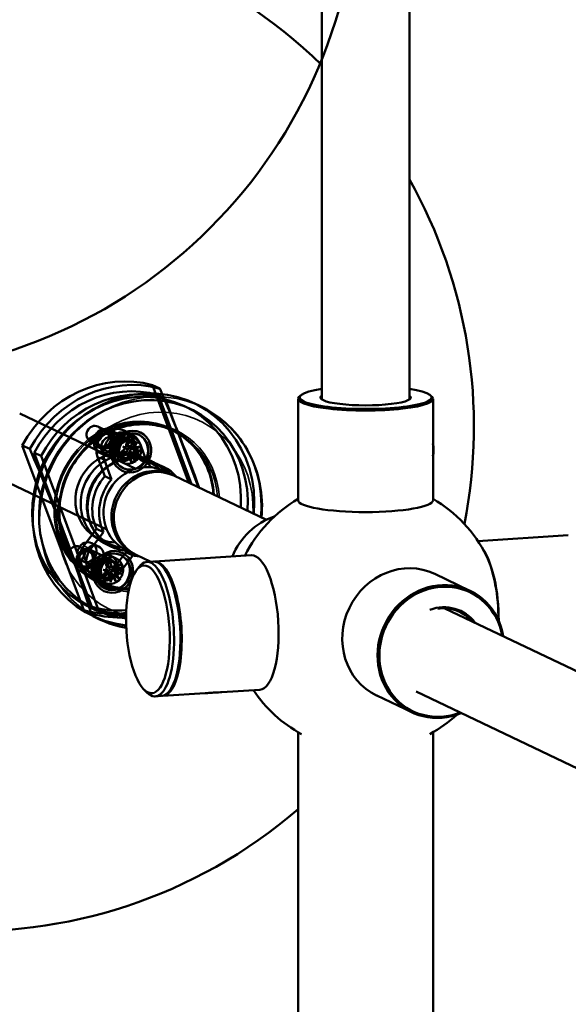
# Model space of a CAD drawing. Header units: millimetres. Extents: x 814 to 3201, y 212 to 4576.
# Tile 5 of 69: x 1614 to 1695, y 1448 to 1594. Entities that reach past the tile are written whole.
import ezdxf

# ---------------------------------------------------------------- set-up
doc = ezdxf.new("R2010")
doc.units = ezdxf.units.MM
doc.header["$LTSCALE"] = 18
doc.layers.add('Widoczne (ISO)', color=7, linetype='Continuous', lineweight=50)
doc.layers.add('Widoczne wąskie (ISO)', color=7, linetype='Continuous', lineweight=35)

msp = doc.modelspace()

# ---------------------------------------------------------------- linework, layer by layer
at = {"layer": 'Widoczne (ISO)'}
for p, q in [((1658.71, 1615.55), (1658.71, 1537.75)), ((1671.71, 1614.87), (1671.71, 1537.75)), ((1634.67, 1539.27), (1633.57, 1539.8)), ((1633.57, 1539.8), (1638.99, 1525.28)), ((1635.48, 1537.82), (1634.45, 1538.31)), ((1639.39, 1525.09), (1634.45, 1538.31)), ((1655.56, 1538.25), (1655.36, 1538.06)), ((1674.85, 1538.25), (1675.05, 1538.06)), ((1635.48, 1537.82), (1640.42, 1524.6)), ((1639.35, 1536.19), (1638.32, 1536.68)), ((1640.8, 1536.6), (1639.78, 1537.09)), ((1655.21, 1537.75), (1655.21, 1522.68)), ((1675.21, 1537.75), (1675.21, 1522.68)), ((1631.1, 1527.38), (1613.87, 1535.6)), ((1625.49, 1533.64), (1627, 1532.91)), ((1627.99, 1532), (1626.97, 1532.49)), ((1630.17, 1531.7), (1627.08, 1533.18)), ((1630.4, 1532.56), (1629.37, 1533.05)), ((1629.96, 1532.35), (1630.9, 1531.91)), ((1631.61, 1532.4), (1631.53, 1532.44)), ((1636.87, 1532.94), (1636.32, 1533.2)), ((1614.26, 1530.84), (1615.36, 1530.32)), ((1623.39, 1506.38), (1614.26, 1530.84)), ((1624.43, 1531.42), (1626.03, 1530.66)), ((1629.77, 1531.38), (1630.07, 1530.59)), ((1630.45, 1531.4), (1630.21, 1531.51)), ((1630.43, 1531.58), (1630.48, 1530.7)), ((1630.7, 1530.52), (1631.24, 1531.29)), ((1631.77, 1528.69), (1630.72, 1531.55)), ((1631.24, 1531.29), (1630.77, 1530.59)), ((1631.24, 1531.29), (1630.83, 1530.45)), ((1632.79, 1528.2), (1631.74, 1531.06)), ((1617.05, 1529.28), (1616.02, 1529.76)), ((1616.02, 1529.76), (1624.56, 1506.89)), ((1626.7, 1529.29), (1625.67, 1529.78)), ((1628.88, 1528.99), (1625.79, 1530.47)), ((1628.85, 1529.82), (1629.68, 1529.92)), ((1628.99, 1529.13), (1629.77, 1529.5)), ((1629.17, 1530.69), (1629.95, 1530.3)), ((1629.17, 1530.69), (1629.79, 1530.3)), ((1629.87, 1530.17), (1629.17, 1530.69)), ((1629.97, 1529.48), (1629.47, 1529.88)), ((1629.62, 1528.54), (1630.03, 1529.38)), ((1629.79, 1530.3), (1629.79, 1530.3)), ((1630.31, 1529.27), (1629.81, 1529.67)), ((1630.63, 1530.52), (1630, 1530.66)), ((1630.97, 1530.32), (1630.35, 1530.45)), ((1631.7, 1529.14), (1630.91, 1529.53)), ((1630.99, 1529.66), (1631.7, 1529.14)), ((1631.7, 1529.14), (1630.99, 1529.57)), ((1631.87, 1530.7), (1631.09, 1530.33)), ((1632.02, 1530.01), (1631.18, 1529.91)), ((1625.59, 1506.4), (1617.05, 1529.28)), ((1625.44, 1529.14), (1626.49, 1526.28)), ((1626.47, 1528.65), (1627.52, 1525.79)), ((1628.37, 1528.68), (1629.18, 1528.3)), ((1629.29, 1528.97), (1629.05, 1529.08)), ((1630.16, 1529.31), (1629.62, 1528.54)), ((1629.62, 1528.54), (1630, 1529.28)), ((1630.43, 1528.25), (1630.38, 1529.13)), ((1631.09, 1528.45), (1630.79, 1529.25)), ((1631.39, 1529.18), (1633.1, 1528.37)), ((1632.79, 1528.2), (1631.77, 1528.69)), ((1633.55, 1528.43), (1632.52, 1528.92)), ((1635.26, 1527.61), (1634.23, 1528.1)), ((1626.79, 1518.36), (1609.57, 1526.57)), ((1629.25, 1527.43), (1629.16, 1527.47)), ((1635.21, 1527.08), (1636.41, 1526.51)), ((1627.52, 1525.79), (1626.49, 1526.28)), ((1636.75, 1526.35), (1650.48, 1519.8)), ((1625.27, 1518.47), (1623.37, 1515.94)), ((1626.29, 1517.98), (1624.4, 1515.45)), ((1626.29, 1517.98), (1625.27, 1518.47)), ((1625.55, 1515.85), (1624.53, 1516.34)), ((1625.57, 1517), (1627.28, 1516.18)), ((1627.52, 1515.79), (1626.49, 1516.28)), ((1695.29, 1517.49), (1681.86, 1516.64)), ((1622.79, 1515.78), (1624.4, 1515.01)), ((1627.47, 1513.85), (1624.38, 1515.32)), ((1627.73, 1512.46), (1629.62, 1515)), ((1629.62, 1515.35), (1630.81, 1514.78)), ((1630.65, 1514.51), (1629.62, 1515)), ((1621.73, 1513.56), (1623.23, 1512.85)), ((1624.26, 1513.14), (1623.23, 1513.63)), ((1627.26, 1513.61), (1627.55, 1512.81)), ((1627.42, 1514.42), (1628.2, 1514.05)), ((1627.75, 1513.54), (1627.51, 1513.66)), ((1627.82, 1512.71), (1628.12, 1513.61)), ((1628.12, 1513.61), (1627.88, 1512.81)), ((1628.12, 1513.61), (1627.97, 1512.68)), ((1628.75, 1511.97), (1630.65, 1514.51)), ((1628.92, 1514.54), (1628.83, 1514.58)), ((1631.15, 1514.61), (1633.33, 1513.57)), ((1632.74, 1513.54), (1633.68, 1513.6)), ((1633.87, 1513.61), (1648.24, 1514.52)), ((1626.18, 1511.14), (1623.09, 1512.61)), ((1626.22, 1511.46), (1627, 1511.83)), ((1626.28, 1512.38), (1627.15, 1512.27)), ((1626.28, 1512.38), (1627, 1512.23)), ((1627.11, 1512.11), (1626.28, 1512.38)), ((1626.58, 1511.8), (1626.59, 1511.82)), ((1626.67, 1513.22), (1627.19, 1512.57)), ((1627.47, 1511.47), (1626.96, 1511.88)), ((1627.03, 1512.21), (1626.99, 1512.24)), ((1627.69, 1512.69), (1627.06, 1512.83)), ((1628.08, 1512.61), (1627.45, 1512.75)), ((1627.82, 1512.83), (1627.8, 1512.82)), ((1628.9, 1513.25), (1628.25, 1512.66)), ((1629.18, 1511.74), (1628.31, 1511.85)), ((1628.35, 1512), (1629.18, 1511.74)), ((1629.18, 1511.74), (1628.38, 1511.93)), ((1629.24, 1512.66), (1628.46, 1512.29)), ((1631.2, 1512.31), (1631.58, 1512.8)), ((1625.28, 1511), (1624.26, 1511.49)), ((1625.51, 1510.9), (1626.48, 1510.44)), ((1626.11, 1510.37), (1625.55, 1510.64)), ((1626.59, 1511.11), (1626.35, 1511.23)), ((1626.56, 1510.87), (1627.21, 1511.46)), ((1627.34, 1510.51), (1627.5, 1511.44)), ((1627.64, 1511.41), (1627.34, 1510.51)), ((1627.34, 1510.51), (1627.51, 1511.35)), ((1627.85, 1511.39), (1627.37, 1511.78)), ((1628.21, 1510.51), (1627.91, 1511.31)), ((1628.8, 1510.9), (1628.27, 1511.55)), ((1680.69, 1509.26), (1675.46, 1511.76)), ((1626.55, 1509.58), (1626.46, 1509.62)), ((1624.5, 1505.85), (1623.39, 1506.38)), ((1625.14, 1506.4), (1624.11, 1506.89)), ((1625.59, 1506.4), (1624.56, 1506.89)), ((1735.54, 1478.71), (1676.98, 1506.64)), ((1625.73, 1505.01), (1624.71, 1505.5)), ((1632.32, 1494.6), (1632.76, 1494.16)), ((1643.88, 1494.2), (1649.51, 1494.56)), ((1717.99, 1472.68), (1672.71, 1494.28)), ((1634, 1493.58), (1634.94, 1493.64)), ((1635.13, 1493.65), (1641.41, 1494.04)), ((1672.08, 1491.21), (1666.85, 1493.71)), ((1655.21, 1488.25), (1655.21, 301.76)), ((1675.21, 1488.25), (1675.21, 301.76))]:
    msp.add_line(p, q, dxfattribs=at)
msp.add_circle((1589.11, 1616.16), 75, dxfattribs=at)
for centre, radius, start, end in [((1606.28, 1533.68), 75, 45.651, 310.7198), ((1606.28, 1533.68), 75, 348.8481, 29.2659), ((1665.21, 1505.57), 20, 120, 153.6164), ((1665.21, 1505.57), 20, 26.2575, 60), ((1665.21, 1505.57), 20, 213.6164, 241.5683), ((1665.21, 1505.57), 20, 298.4317, 312.6409)]:
    msp.add_arc(centre, radius, start, end, dxfattribs=at)
for centre, major_axis, ratio, start_param, end_param in [((1628.48, 1523.09), (7.54, 15.79), 0.925417, 0.161378, 1.520808), ((1629.59, 1522.56), (7.54, 15.79), 0.925417, 0.161378, 1.520808), ((1629.51, 1522.6), (7.1, 14.89), 0.925417, 0.151318, 1.530868), ((1630.53, 1522.11), (7.1, 14.89), 0.925417, 0.151318, 1.530868), ((1632.24, 1521.3), (-7.54, -15.79), 0.925417, 1.951344, 6.601964), ((1631.22, 1521.78), (-7.1, -14.89), 0.925417, 1.97571, 6.658262), ((1614.3, 1538.94), (31.21, -67.3), 0.252627, 1.240192, 1.459058), ((1665.21, 1537.95), (9.8, 0), 0.173648, 2.29597, 7.128808), ((1665.21, 1537.95), (-6.7, 0), 0.173648, 6.038234, 9.669729), ((1632.24, 1521.3), (-7.1, -14.89), 0.925417, 1.97571, 6.591233), ((1665.21, 1537.75), (-10, 0), 0.173648, 6.105932, 9.602032), ((1665.21, 1537.75), (-6.5, 0), 0.173648, 0, 0.091919), ((1665.21, 1537.75), (6.5, 0), 0.173648, 6.191267, 6.283185), ((1628.08, 1530.35), (1.29, 2.71), 0.925417, 5.547538, 8.68913), ((1629.11, 1529.86), (1.29, 2.71), 0.925417, 5.547538, 8.68913), ((1629.9, 1530.17), (0.353, 0.74), 0.925417, 0.578284, 0.802628), ((1674.6, 1530.47), (-0.13, 2), 0.336824, 4.035422, 5.018384), ((1594.99, 1529.99), (-31.21, 67.3), 0.252627, 4.231641, 4.60065), ((1628.48, 1523.09), (2.91, 6.09), 0.925417, 5.870651, 9.837312), ((1629.51, 1522.6), (3.01, 6.32), 0.925417, 5.885658, 9.822306), ((1630.19, 1522.27), (2.91, 6.09), 0.925417, 5.989565, 9.718398), ((1630.53, 1522.11), (-3.01, -6.32), 0.925417, 2.761341, 6.663437), ((1629.9, 1530.17), (0.353, 0.74), 0.925417, 2.14908, 2.373424), ((1629.67, 1530.13), (0.092, 0.192), 0.925417, 3.6744, 5.301349), ((1629.84, 1529.31), (0.092, 0.192), 0.925417, 5.504341, 7.131289), ((1629.94, 1530.44), (0.256, 0.061), 0.508879, 3.954965, 4.611273), ((1629.76, 1530.12), (0.089, -0.236), 0.479184, 1.582797, 2.239105), ((1629.89, 1530.5), (0.092, 0.192), 0.925417, 3.933544, 5.560493), ((1629.9, 1530.17), (-0.353, -0.74), 0.925417, 0.578284, 0.802628), ((1629.94, 1529.26), (0.085, 0.173), 0.272224, 4.965818, 5.622125), ((1630.68, 1530.73), (-0.092, -0.192), 0.925417, 5.245197, 6.872145), ((1629.9, 1530.17), (-0.353, -0.74), 0.925417, 2.14908, 2.373424), ((1630.77, 1530.68), (-0.105, -0.164), 0.2785, 0.506044, 1.162352), ((1631.06, 1530.5), (0.278, -0.134), 0.624892, 3.401039, 4.057346), ((1630.98, 1529.33), (-0.092, -0.192), 0.925417, 3.933544, 5.560493), ((1631.02, 1530.52), (-0.092, -0.192), 0.925417, 5.504341, 7.131289), ((1631.06, 1529.33), (-0.11, 0.237), 0.505431, 5.98517, 6.641477), ((1631.25, 1529.64), (-0.268, -0.044), 0.532256, 5.8416, 6.497908), ((1631.19, 1529.7), (-0.092, -0.192), 0.925417, 3.6744, 5.301349), ((1632.41, 1521.21), (-2.8, -5.87), 0.925417, 3.141593, 6.283185), ((1630.23, 1529.08), (-0.267, 0.154), 0.623365, 5.310212, 5.96652), ((1630.18, 1529.1), (0.092, 0.192), 0.925417, 5.245197, 6.872145), ((1631.22, 1521.78), (3.01, 6.32), 0.925417, 5.902934, 6.675423), ((1632.24, 1521.3), (3.01, 6.32), 0.925417, 5.902934, 6.675423), ((1633.95, 1520.48), (2.8, 5.87), 0.925417, 0, 3.141593), ((1633.61, 1520.64), (-2.8, -5.87), 0.925417, 3.110088, 6.31469), ((1631.22, 1521.78), (-3.01, -6.32), 0.925417, 4.419652, 5.628225), ((1632.24, 1521.3), (-3.01, -6.32), 0.925417, 4.419652, 5.628225), ((1665.21, 1522.68), (10, 0), 0.173648, 3.141593, 6.283185), ((1654.03, 1510.9), (4.31, 9.03), 0.925417, 0.731056, 1.630663), ((1625.55, 1514.2), (-1.29, -2.71), 0.925417, 4.50034, 7.641933), ((1626.57, 1513.71), (-1.29, -2.71), 0.925417, 4.50034, 7.641933), ((1631.22, 1521.78), (-3.01, -6.32), 0.925417, 0.230862, 0.380251), ((1681.54, 1506.6), (-0.63, 9.98), 0.336824, 4.510437, 5.795022), ((1632.24, 1521.3), (-3.01, -6.32), 0.925417, 0.230862, 0.380251), ((1633.37, 1503.56), (0.63, -9.98), 0.336824, 5.917353, 9.790611), ((1634.31, 1503.62), (-0.63, 9.98), 0.336824, 3.141593, 6.283185), ((1634.5, 1503.63), (0.63, -9.98), 0.336824, 6.255227, 9.452736), ((1648.88, 1504.54), (-0.63, 9.98), 0.336824, 3.141593, 6.283185), ((1671.15, 1502.73), (-4.31, -9.03), 0.925417, 3.141593, 6.283185), ((1681.54, 1506.6), (0.62, -9.88), 0.336824, 1.375073, 2.462274), ((1627.2, 1512.31), (0.353, 0.74), 0.925417, 2.457288, 2.681632), ((1627.2, 1512.31), (0.353, 0.74), 0.925417, 0.886491, 1.110836), ((1627.1, 1512.37), (0.228, 0.09), 0.459134, 4.10334, 4.759648), ((1627.01, 1512.01), (0.128, -0.236), 0.525734, 1.724063, 2.380371), ((1626.93, 1512.02), (0.092, 0.192), 0.925417, 3.982608, 5.609556), ((1627.04, 1512.43), (0.092, 0.192), 0.925417, 4.241752, 5.8687), ((1627.74, 1512.9), (-0.092, -0.192), 0.925417, 5.553405, 7.180353), ((1627.2, 1512.31), (-0.353, -0.74), 0.925417, 2.457288, 2.681632), ((1627.84, 1512.86), (-0.067, -0.182), 0.275566, 0.757842, 1.41415), ((1628.17, 1512.79), (0.292, -0.095), 0.620658, 3.494316, 4.150624), ((1628.13, 1512.82), (-0.092, -0.192), 0.925417, 5.812549, 7.439497), ((1628.43, 1511.69), (-0.092, -0.192), 0.925417, 4.241752, 5.8687), ((1628.51, 1511.68), (-0.15, 0.234), 0.547269, 6.117347, 6.773655), ((1628.53, 1512.1), (-0.092, -0.192), 0.925417, 3.982608, 5.609556), ((1628.6, 1512.04), (-0.244, -0.075), 0.487056, 5.980119, 6.636427), ((1627.34, 1511.3), (0.092, 0.192), 0.925417, 5.812549, 7.439497), ((1627.44, 1511.27), (0.047, 0.191), 0.289173, 5.21514, 5.871448), ((1627.2, 1512.31), (-0.353, -0.74), 0.925417, 0.886491, 1.110836), ((1627.77, 1511.19), (-0.286, 0.117), 0.624085, 5.403055, 6.059363), ((1627.72, 1511.22), (0.092, 0.192), 0.925417, 5.553405, 7.180353), ((1676.38, 1500.24), (4.31, 9.03), 0.925417, 5.361121, 10.226009), ((1676.45, 1500.2), (-4.22, -8.84), 0.925417, 2.235095, 7.06445), ((1628.48, 1523.09), (-7.54, -15.79), 0.925417, 0.161378, 0.548161), ((1629.51, 1522.6), (-7.1, -14.89), 0.925417, 0.151318, 0.487345), ((1630.53, 1522.11), (-7.1, -14.89), 0.925417, 0.151318, 0.419794), ((1676.45, 1500.2), (2.89, 6.05), 0.925417, 5.836204, 7.03429), ((1676.38, 1500.24), (2.8, 5.87), 0.925417, 5.905451, 6.836191), ((1629.59, 1522.56), (-7.54, -15.79), 0.925417, 0.161378, 0.48007)]:
    msp.add_ellipse(centre, major_axis=major_axis, ratio=ratio, start_param=start_param, end_param=end_param, dxfattribs=at)
for centre, major_axis, ratio in [((1624.96, 1532.53), (-0.53, -1.11), 0.925417), ((1626.32, 1531.14), (-0.65, -1.35), 0.925417), ((1626.43, 1531.82), (-0.65, -1.35), 0.925417), ((1626.33, 1531.87), (0.51, 1.08), 0.925417), ((1627.35, 1530.65), (0.65, 1.35), 0.925417), ((1630.43, 1529.92), (-1.36, -2.84), 0.925417), ((1630.35, 1529.96), (1.18, 2.48), 0.925417), ((1630.43, 1529.92), (1.18, 2.48), 0.925417), ((1630.04, 1530.1), (0.86, 1.81), 0.925417), ((1629.52, 1530.35), (0.65, 1.35), 0.925417), ((1629.63, 1530.3), (0.58, 1.22), 0.925417), ((1629.87, 1530.18), (0.58, 1.22), 0.925417), ((1623.88, 1514.98), (-0.65, -1.35), 0.925417), ((1622.26, 1514.67), (-0.53, -1.11), 0.925417), ((1623.73, 1513.97), (0.65, 1.35), 0.925417), ((1623.63, 1514.02), (-0.51, -1.08), 0.925417), ((1624.91, 1514.49), (0.65, 1.35), 0.925417), ((1627.73, 1512.06), (1.36, 2.84), 0.925417), ((1627.65, 1512.1), (-1.18, -2.48), 0.925417), ((1627.73, 1512.06), (-1.18, -2.48), 0.925417), ((1627.34, 1512.25), (-0.86, -1.81), 0.925417), ((1626.83, 1512.49), (-0.65, -1.35), 0.925417), ((1626.93, 1512.44), (-0.58, -1.22), 0.925417), ((1627.17, 1512.33), (-0.58, -1.22), 0.925417), ((1632.9, 1503.53), (-0.6, 9.48), 0.336824)]:
    msp.add_ellipse(centre, major_axis=major_axis, ratio=ratio, dxfattribs=at)
for points, knots in [([(1649.76, 1520.14), (1649.91, 1521.79), (1649.83, 1523.46), (1649.17, 1526.87), (1648.54, 1528.59), (1646.79, 1531.7), (1645.67, 1533.09), (1643.28, 1535.2), (1642.09, 1535.99), (1640.8, 1536.6)], [2.684049, 2.684049, 2.684049, 2.684049, 2.973476, 2.973476, 3.295107, 3.295107, 3.613402, 3.613402, 3.871296, 3.871296, 3.871296, 3.871296]), ([(1626.11, 1510.37), (1625, 1510.9), (1623.97, 1511.63), (1622.22, 1513.4), (1621.49, 1514.44), (1620.39, 1516.73), (1620.03, 1517.98), (1619.7, 1520.56), (1619.73, 1521.89), (1620.19, 1524.5), (1620.62, 1525.78), (1621.84, 1528.15), (1622.62, 1529.24), (1624.46, 1531.14), (1625.52, 1531.94), (1627.79, 1533.17), (1629.02, 1533.6), (1631.5, 1534.03), (1632.77, 1534.04), (1634.99, 1533.67), (1635.96, 1533.37), (1636.87, 1532.94)], [3.617599, 3.617599, 3.617599, 3.617599, 3.938467, 3.938467, 4.259106, 4.259106, 4.579243, 4.579243, 4.898916, 4.898916, 5.218311, 5.218311, 5.537629, 5.537629, 5.857061, 5.857061, 6.176807, 6.176807, 6.497042, 6.497042, 6.759192, 6.759192, 6.759192, 6.759192]), ([(1626.04, 1532.92), (1625.91, 1532.85), (1625.77, 1532.76), (1625.56, 1532.52), (1625.47, 1532.38), (1625.36, 1532.09), (1625.33, 1531.92), (1625.34, 1531.59), (1625.38, 1531.43), (1625.49, 1531.14), (1625.59, 1531), (1625.81, 1530.77), (1625.95, 1530.68), (1626.22, 1530.57), (1626.38, 1530.54), (1626.7, 1530.55), (1626.85, 1530.59), (1627.12, 1530.71), (1627.25, 1530.81), (1627.47, 1531.05), (1627.56, 1531.19), (1627.67, 1531.48), (1627.7, 1531.65), (1627.69, 1531.98), (1627.65, 1532.14), (1627.53, 1532.43), (1627.44, 1532.57), (1627.22, 1532.79), (1627.08, 1532.88), (1626.8, 1533), (1626.65, 1533.03), (1626.33, 1533.02), (1626.18, 1532.98), (1626.04, 1532.92)], [0, 0, 0, 0, 0.0462899, 0.0462899, 0.0925797, 0.0925797, 0.1393794, 0.1393794, 0.1861791, 0.1861791, 0.2329772, 0.2329772, 0.2797752, 0.2797752, 0.3260649, 0.3260649, 0.3723546, 0.3723546, 0.4186443, 0.4186443, 0.464934, 0.464934, 0.511732, 0.511732, 0.55853, 0.55853, 0.6053298, 0.6053298, 0.6521295, 0.6521295, 0.6984193, 0.6984193, 0.7447092, 0.7447092, 0.7447092, 0.7447092]), ([(1630.92, 1531.33), (1631.02, 1531.1), (1631.08, 1530.83), (1631.09, 1530.3), (1631.04, 1530.02), (1630.86, 1529.55), (1630.72, 1529.32), (1630.37, 1528.93), (1630.15, 1528.78), (1629.71, 1528.57), (1629.46, 1528.51), (1628.95, 1528.5), (1628.69, 1528.55), (1628.25, 1528.73), (1628.02, 1528.87), (1627.65, 1529.25), (1627.51, 1529.47), (1627.31, 1529.94), (1627.26, 1530.2), (1627.25, 1530.74), (1627.3, 1531.01), (1627.47, 1531.48), (1627.61, 1531.72), (1627.96, 1532.1), (1628.18, 1532.26), (1628.62, 1532.46), (1628.87, 1532.53), (1629.38, 1532.54), (1629.64, 1532.49), (1630.09, 1532.31), (1630.31, 1532.16), (1630.68, 1531.79), (1630.83, 1531.56), (1630.92, 1531.33)], [0, 0, 0, 0, 0.076125, 0.076125, 0.15225, 0.15225, 0.227548, 0.227548, 0.302846, 0.302846, 0.378145, 0.378145, 0.453443, 0.453443, 0.529568, 0.529568, 0.605692, 0.605692, 0.681822, 0.681822, 0.757951, 0.757951, 0.83325, 0.83325, 0.908548, 0.908548, 0.983847, 0.983847, 1.059146, 1.059146, 1.135275, 1.135275, 1.211404, 1.211404, 1.211404, 1.211404]), ([(1636.32, 1533.2), (1637.43, 1532.67), (1638.45, 1531.94), (1640.2, 1530.18), (1640.94, 1529.13), (1642.03, 1526.84), (1642.4, 1525.59), (1642.6, 1524.05), (1642.62, 1523.79), (1642.64, 1523.54)], [0.476007, 0.476007, 0.476007, 0.476007, 0.796874, 0.796874, 1.117514, 1.117514, 1.437651, 1.437651, 1.500498, 1.500498, 1.500498, 1.500498]), ([(1629.65, 1530.9), (1629.66, 1530.89), (1629.66, 1530.88), (1629.66, 1530.85), (1629.66, 1530.81), (1629.65, 1530.75), (1629.64, 1530.72), (1629.62, 1530.66), (1629.6, 1530.63), (1629.57, 1530.58), (1629.55, 1530.55), (1629.5, 1530.51), (1629.48, 1530.49), (1629.44, 1530.46), (1629.43, 1530.46), (1629.42, 1530.45)], [0.13976647, 0.13976647, 0.13976647, 0.13976647, 0.14359553, 0.14359553, 0.15454642, 0.15454642, 0.16549732, 0.16549732, 0.17480608, 0.17480608, 0.18411485, 0.18411485, 0.19342361, 0.19342361, 0.1973208, 0.1973208, 0.1973208, 0.1973208]), ([(1629.79, 1531.29), (1629.79, 1531.29), (1629.79, 1531.3), (1629.79, 1531.31), (1629.79, 1531.32), (1629.78, 1531.35), (1629.77, 1531.37), (1629.77, 1531.38)], [0.04758377, 0.04758377, 0.04758377, 0.04758377, 0.05181414, 0.05181414, 0.05697832, 0.05697832, 0.06215096, 0.06215096, 0.06215096, 0.06215096]), ([(1630.11, 1530.65), (1630.1, 1530.65), (1630.09, 1530.65), (1630.04, 1530.65), (1630.01, 1530.66), (1629.95, 1530.67), (1629.92, 1530.68), (1629.88, 1530.72), (1629.86, 1530.73), (1629.83, 1530.77), (1629.82, 1530.8), (1629.81, 1530.86), (1629.81, 1530.89), (1629.81, 1530.92), (1629.81, 1530.93), (1629.81, 1530.94), (1629.81, 1530.95)], [-0.05372527, -0.05372527, -0.05372527, -0.05372527, -0.04982808, -0.04982808, -0.04051932, -0.04051932, -0.03121055, -0.03121055, -0.02190179, -0.02190179, -0.01095089, -0.01095089, 0, 0, 0, 0.00382906, 0.00382906, 0.00382906, 0.00382906]), ([(1630.43, 1531.58), (1630.44, 1531.56), (1630.43, 1531.54), (1630.43, 1531.51), (1630.43, 1531.5), (1630.42, 1531.48), (1630.41, 1531.47), (1630.41, 1531.47)], [0.02076039, 0.02076039, 0.02076039, 0.02076039, 0.02593303, 0.02593303, 0.03109721, 0.03109721, 0.03532758, 0.03532758, 0.03532758, 0.03532758]), ([(1628.85, 1529.82), (1628.86, 1529.82), (1628.88, 1529.82), (1628.91, 1529.83), (1628.92, 1529.83), (1628.93, 1529.84), (1628.93, 1529.84), (1628.94, 1529.84)], [0.02076039, 0.02076039, 0.02076039, 0.02076039, 0.02593303, 0.02593303, 0.03109721, 0.03109721, 0.03532758, 0.03532758, 0.03532758, 0.03532758]), ([(1629.42, 1530.45), (1629.42, 1530.44), (1629.42, 1530.43), (1629.42, 1530.38), (1629.41, 1530.35), (1629.39, 1530.29), (1629.38, 1530.26), (1629.35, 1530.2), (1629.33, 1530.18), (1629.3, 1530.13), (1629.27, 1530.11), (1629.22, 1530.07), (1629.2, 1530.06), (1629.17, 1530.05), (1629.17, 1530.05), (1629.16, 1530.05), (1629.15, 1530.04)], [-0.05372527, -0.05372527, -0.05372527, -0.05372527, -0.04982808, -0.04982808, -0.04051932, -0.04051932, -0.03121055, -0.03121055, -0.02190179, -0.02190179, -0.01095089, -0.01095089, 0, 0, 0, 0.00382906, 0.00382906, 0.00382906, 0.00382906]), ([(1629.18, 1529.88), (1629.19, 1529.89), (1629.2, 1529.89), (1629.23, 1529.91), (1629.26, 1529.92), (1629.31, 1529.93), (1629.34, 1529.94), (1629.39, 1529.93), (1629.41, 1529.92), (1629.46, 1529.89), (1629.48, 1529.87), (1629.52, 1529.83), (1629.54, 1529.8), (1629.56, 1529.76), (1629.57, 1529.75), (1629.57, 1529.74)], [0.13976647, 0.13976647, 0.13976647, 0.13976647, 0.14359553, 0.14359553, 0.15454642, 0.15454642, 0.16549732, 0.16549732, 0.17480608, 0.17480608, 0.18411485, 0.18411485, 0.19342361, 0.19342361, 0.1973208, 0.1973208, 0.1973208, 0.1973208]), ([(1629.79, 1530.3), (1629.79, 1530.3), (1629.78, 1530.3), (1629.76, 1530.31), (1629.71, 1530.33), (1629.61, 1530.37), (1629.54, 1530.4), (1629.45, 1530.44), (1629.44, 1530.45), (1629.42, 1530.45)], [-2.7963552, -2.7963552, -2.7963552, -2.7963552, -2.7900399, -2.7900399, -2.7426847, -2.7426847, -2.6569758, -2.6569758, -2.6392228, -2.6392228, -2.6392228, -2.6392228]), ([(1629.57, 1529.74), (1629.58, 1529.74), (1629.6, 1529.74), (1629.63, 1529.75), (1629.66, 1529.74), (1629.72, 1529.73), (1629.75, 1529.71), (1629.8, 1529.68), (1629.83, 1529.66), (1629.88, 1529.61), (1629.9, 1529.57), (1629.94, 1529.51), (1629.95, 1529.47), (1629.96, 1529.44), (1629.96, 1529.42), (1629.97, 1529.41), (1629.97, 1529.4)], [-0.05372527, -0.05372527, -0.05372527, -0.05372527, -0.04982808, -0.04982808, -0.04051932, -0.04051932, -0.03121055, -0.03121055, -0.02190179, -0.02190179, -0.01095089, -0.01095089, 0, 0, 0, 0.00382906, 0.00382906, 0.00382906, 0.00382906]), ([(1630, 1529.28), (1630, 1529.29), (1630, 1529.3), (1629.96, 1529.36), (1629.91, 1529.42), (1629.79, 1529.54), (1629.71, 1529.62), (1629.61, 1529.71), (1629.59, 1529.72), (1629.57, 1529.74)], [-2.7963552, -2.7963552, -2.7963552, -2.7963552, -2.7900399, -2.7900399, -2.7426847, -2.7426847, -2.6569758, -2.6569758, -2.6392228, -2.6392228, -2.6392228, -2.6392228]), ([(1630.13, 1529.45), (1630.12, 1529.46), (1630.12, 1529.47), (1630.1, 1529.51), (1630.08, 1529.55), (1630.07, 1529.62), (1630.07, 1529.66), (1630.07, 1529.73), (1630.08, 1529.76), (1630.11, 1529.82), (1630.13, 1529.84), (1630.17, 1529.89), (1630.2, 1529.91), (1630.24, 1529.93), (1630.25, 1529.93), (1630.26, 1529.94)], [0.13976647, 0.13976647, 0.13976647, 0.13976647, 0.14359553, 0.14359553, 0.15454642, 0.15454642, 0.16549732, 0.16549732, 0.17480608, 0.17480608, 0.18411485, 0.18411485, 0.19342361, 0.19342361, 0.1973208, 0.1973208, 0.1973208, 0.1973208]), ([(1630.77, 1530.59), (1630.76, 1530.59), (1630.75, 1530.58), (1630.67, 1530.58), (1630.59, 1530.58), (1630.41, 1530.6), (1630.3, 1530.62), (1630.16, 1530.65), (1630.14, 1530.65), (1630.11, 1530.65)], [-2.7963552, -2.7963552, -2.7963552, -2.7963552, -2.7900399, -2.7900399, -2.7426847, -2.7426847, -2.6569758, -2.6569758, -2.6392228, -2.6392228, -2.6392228, -2.6392228]), ([(1630.6, 1530.47), (1630.59, 1530.46), (1630.58, 1530.46), (1630.53, 1530.45), (1630.49, 1530.44), (1630.41, 1530.44), (1630.37, 1530.45), (1630.31, 1530.46), (1630.27, 1530.47), (1630.22, 1530.51), (1630.19, 1530.53), (1630.15, 1530.57), (1630.14, 1530.59), (1630.12, 1530.63), (1630.12, 1530.64), (1630.11, 1530.65)], [0.13976647, 0.13976647, 0.13976647, 0.13976647, 0.14359553, 0.14359553, 0.15454642, 0.15454642, 0.16549732, 0.16549732, 0.17480608, 0.17480608, 0.18411485, 0.18411485, 0.19342361, 0.19342361, 0.1973208, 0.1973208, 0.1973208, 0.1973208]), ([(1630.26, 1529.94), (1630.26, 1529.95), (1630.26, 1529.97), (1630.26, 1530.01), (1630.26, 1530.05), (1630.28, 1530.11), (1630.29, 1530.14), (1630.33, 1530.19), (1630.36, 1530.21), (1630.41, 1530.25), (1630.45, 1530.27), (1630.52, 1530.29), (1630.56, 1530.3), (1630.6, 1530.3), (1630.61, 1530.3), (1630.62, 1530.3), (1630.63, 1530.3)], [-0.05372527, -0.05372527, -0.05372527, -0.05372527, -0.04982808, -0.04982808, -0.04051932, -0.04051932, -0.03121055, -0.03121055, -0.02190179, -0.02190179, -0.01095089, -0.01095089, 0, 0, 0, 0.00382906, 0.00382906, 0.00382906, 0.00382906]), ([(1630.99, 1529.57), (1630.98, 1529.58), (1630.96, 1529.58), (1630.87, 1529.63), (1630.79, 1529.67), (1630.59, 1529.78), (1630.46, 1529.84), (1630.31, 1529.91), (1630.29, 1529.93), (1630.26, 1529.94)], [-2.7963552, -2.7963552, -2.7963552, -2.7963552, -2.7900399, -2.7900399, -2.7426847, -2.7426847, -2.6569758, -2.6569758, -2.6392228, -2.6392228, -2.6392228, -2.6392228]), ([(1631.74, 1530.66), (1631.75, 1530.66), (1631.76, 1530.66), (1631.79, 1530.67), (1631.8, 1530.67), (1631.84, 1530.69), (1631.86, 1530.69), (1631.87, 1530.7)], [0.04758377, 0.04758377, 0.04758377, 0.04758377, 0.05181414, 0.05181414, 0.05697832, 0.05697832, 0.06215096, 0.06215096, 0.06215096, 0.06215096]), ([(1632.02, 1530.01), (1632, 1530.01), (1631.98, 1530.01), (1631.94, 1530.01), (1631.92, 1530.01), (1631.9, 1530.01), (1631.88, 1530.01), (1631.87, 1530.02)], [0.02076039, 0.02076039, 0.02076039, 0.02076039, 0.02593303, 0.02593303, 0.03109721, 0.03109721, 0.03532758, 0.03532758, 0.03532758, 0.03532758]), ([(1629.07, 1529.2), (1629.07, 1529.19), (1629.07, 1529.19), (1629.06, 1529.17), (1629.05, 1529.16), (1629.02, 1529.15), (1629.01, 1529.14), (1628.99, 1529.13)], [0.04758377, 0.04758377, 0.04758377, 0.04758377, 0.05181414, 0.05181414, 0.05697832, 0.05697832, 0.06215096, 0.06215096, 0.06215096, 0.06215096]), ([(1630.43, 1528.25), (1630.43, 1528.27), (1630.42, 1528.29), (1630.42, 1528.33), (1630.41, 1528.34), (1630.41, 1528.37), (1630.4, 1528.38), (1630.4, 1528.39)], [0.02076039, 0.02076039, 0.02076039, 0.02076039, 0.02593303, 0.02593303, 0.03109721, 0.03109721, 0.03532758, 0.03532758, 0.03532758, 0.03532758]), ([(1631.02, 1528.57), (1631.03, 1528.56), (1631.03, 1528.55), (1631.05, 1528.53), (1631.06, 1528.51), (1631.08, 1528.48), (1631.09, 1528.46), (1631.09, 1528.45)], [0.04758377, 0.04758377, 0.04758377, 0.04758377, 0.05181414, 0.05181414, 0.05697832, 0.05697832, 0.06215096, 0.06215096, 0.06215096, 0.06215096]), ([(1623.03, 1512.97), (1623.14, 1512.88), (1623.28, 1512.81), (1623.58, 1512.73), (1623.74, 1512.73), (1624.04, 1512.77), (1624.2, 1512.83), (1624.49, 1512.99), (1624.62, 1513.1), (1624.81, 1513.34), (1624.9, 1513.49), (1625, 1513.8), (1625.02, 1513.96), (1625, 1514.25), (1624.96, 1514.41), (1624.82, 1514.68), (1624.72, 1514.8), (1624.49, 1514.97), (1624.35, 1515.04), (1624.05, 1515.12), (1623.89, 1515.13), (1623.59, 1515.08), (1623.43, 1515.03), (1623.15, 1514.87), (1623.02, 1514.75), (1622.82, 1514.51), (1622.74, 1514.37), (1622.64, 1514.06), (1622.62, 1513.9), (1622.64, 1513.6), (1622.68, 1513.45), (1622.82, 1513.18), (1622.92, 1513.06), (1623.03, 1512.97)], [0, 0, 0, 0, 0.0462899, 0.0462899, 0.0925797, 0.0925797, 0.1393794, 0.1393794, 0.1861791, 0.1861791, 0.2329772, 0.2329772, 0.2797752, 0.2797752, 0.3260649, 0.3260649, 0.3723546, 0.3723546, 0.4186443, 0.4186443, 0.464934, 0.464934, 0.511732, 0.511732, 0.55853, 0.55853, 0.6053298, 0.6053298, 0.6521295, 0.6521295, 0.6984193, 0.6984193, 0.7447092, 0.7447092, 0.7447092, 0.7447092]), ([(1625.01, 1513.81), (1625.17, 1514.01), (1625.38, 1514.19), (1625.85, 1514.45), (1626.1, 1514.54), (1626.59, 1514.61), (1626.85, 1514.6), (1627.34, 1514.48), (1627.57, 1514.36), (1627.93, 1514.08), (1628.1, 1513.88), (1628.32, 1513.44), (1628.39, 1513.19), (1628.42, 1512.71), (1628.39, 1512.45), (1628.22, 1511.95), (1628.09, 1511.71), (1627.77, 1511.32), (1627.56, 1511.14), (1627.09, 1510.87), (1626.84, 1510.78), (1626.35, 1510.71), (1626.09, 1510.72), (1625.6, 1510.85), (1625.37, 1510.96), (1625, 1511.25), (1624.84, 1511.44), (1624.61, 1511.88), (1624.55, 1512.13), (1624.52, 1512.61), (1624.55, 1512.88), (1624.71, 1513.38), (1624.85, 1513.62), (1625.01, 1513.81)], [0, 0, 0, 0, 0.076125, 0.076125, 0.15225, 0.15225, 0.227548, 0.227548, 0.302846, 0.302846, 0.378145, 0.378145, 0.453443, 0.453443, 0.529568, 0.529568, 0.605692, 0.605692, 0.681822, 0.681822, 0.757951, 0.757951, 0.83325, 0.83325, 0.908548, 0.908548, 0.983847, 0.983847, 1.059146, 1.059146, 1.135275, 1.135275, 1.211404, 1.211404, 1.211404, 1.211404]), ([(1627.26, 1513.61), (1627.26, 1513.6), (1627.27, 1513.58), (1627.27, 1513.55), (1627.27, 1513.54), (1627.27, 1513.52), (1627.27, 1513.51), (1627.27, 1513.51)], [0.02076039, 0.02076039, 0.02076039, 0.02076039, 0.02593303, 0.02593303, 0.03109721, 0.03109721, 0.03532758, 0.03532758, 0.03532758, 0.03532758]), ([(1626.66, 1512.45), (1626.67, 1512.43), (1626.67, 1512.42), (1626.68, 1512.38), (1626.68, 1512.35), (1626.68, 1512.29), (1626.68, 1512.26), (1626.66, 1512.19), (1626.65, 1512.16), (1626.63, 1512.1), (1626.62, 1512.07), (1626.58, 1512.02), (1626.56, 1511.99), (1626.53, 1511.98), (1626.53, 1511.97), (1626.52, 1511.96), (1626.51, 1511.96)], [-0.05372527, -0.05372527, -0.05372527, -0.05372527, -0.04982808, -0.04982808, -0.04051932, -0.04051932, -0.03121055, -0.03121055, -0.02190179, -0.02190179, -0.01095089, -0.01095089, 0, 0, 0, 0.00382906, 0.00382906, 0.00382906, 0.00382906]), ([(1626.59, 1511.82), (1626.6, 1511.83), (1626.6, 1511.83), (1626.63, 1511.87), (1626.65, 1511.89), (1626.7, 1511.92), (1626.73, 1511.93), (1626.78, 1511.94), (1626.8, 1511.94), (1626.86, 1511.93), (1626.89, 1511.92), (1626.94, 1511.9), (1626.96, 1511.88), (1627, 1511.85), (1627.01, 1511.84), (1627.02, 1511.83)], [0.13976647, 0.13976647, 0.13976647, 0.13976647, 0.14359553, 0.14359553, 0.15454642, 0.15454642, 0.16549732, 0.16549732, 0.17480608, 0.17480608, 0.18411485, 0.18411485, 0.19342361, 0.19342361, 0.1973208, 0.1973208, 0.1973208, 0.1973208]), ([(1626.75, 1512.92), (1626.76, 1512.91), (1626.76, 1512.91), (1626.78, 1512.88), (1626.79, 1512.85), (1626.8, 1512.79), (1626.8, 1512.76), (1626.79, 1512.7), (1626.79, 1512.67), (1626.77, 1512.61), (1626.75, 1512.58), (1626.72, 1512.53), (1626.71, 1512.5), (1626.68, 1512.46), (1626.67, 1512.45), (1626.66, 1512.45)], [0.13976647, 0.13976647, 0.13976647, 0.13976647, 0.14359553, 0.14359553, 0.15454642, 0.15454642, 0.16549732, 0.16549732, 0.17480608, 0.17480608, 0.18411485, 0.18411485, 0.19342361, 0.19342361, 0.1973208, 0.1973208, 0.1973208, 0.1973208]), ([(1627, 1512.23), (1627, 1512.23), (1627, 1512.23), (1626.98, 1512.25), (1626.94, 1512.28), (1626.84, 1512.34), (1626.78, 1512.38), (1626.69, 1512.43), (1626.68, 1512.44), (1626.66, 1512.45)], [-2.7963552, -2.7963552, -2.7963552, -2.7963552, -2.7900399, -2.7900399, -2.7426847, -2.7426847, -2.6569758, -2.6569758, -2.6392228, -2.6392228, -2.6392228, -2.6392228]), ([(1626.72, 1513.15), (1626.72, 1513.15), (1626.72, 1513.15), (1626.71, 1513.16), (1626.7, 1513.17), (1626.69, 1513.19), (1626.68, 1513.21), (1626.67, 1513.22)], [0.04758377, 0.04758377, 0.04758377, 0.04758377, 0.05181414, 0.05181414, 0.05697832, 0.05697832, 0.06215096, 0.06215096, 0.06215096, 0.06215096]), ([(1627.28, 1512.85), (1627.26, 1512.85), (1627.25, 1512.84), (1627.2, 1512.83), (1627.17, 1512.83), (1627.11, 1512.82), (1627.08, 1512.82), (1627.03, 1512.84), (1627.01, 1512.85), (1626.97, 1512.87), (1626.95, 1512.89), (1626.92, 1512.94), (1626.91, 1512.96), (1626.9, 1512.99), (1626.9, 1513), (1626.89, 1513), (1626.89, 1513.01)], [-0.05372527, -0.05372527, -0.05372527, -0.05372527, -0.04982808, -0.04982808, -0.04051932, -0.04051932, -0.03121055, -0.03121055, -0.02190179, -0.02190179, -0.01095089, -0.01095089, 0, 0, 0, 0.00382906, 0.00382906, 0.00382906, 0.00382906]), ([(1627.02, 1511.83), (1627.03, 1511.83), (1627.04, 1511.84), (1627.07, 1511.85), (1627.1, 1511.86), (1627.16, 1511.86), (1627.19, 1511.86), (1627.26, 1511.84), (1627.29, 1511.83), (1627.35, 1511.8), (1627.38, 1511.77), (1627.43, 1511.72), (1627.46, 1511.68), (1627.48, 1511.65), (1627.48, 1511.64), (1627.49, 1511.63), (1627.49, 1511.62)], [-0.05372527, -0.05372527, -0.05372527, -0.05372527, -0.04982808, -0.04982808, -0.04051932, -0.04051932, -0.03121055, -0.03121055, -0.02190179, -0.02190179, -0.01095089, -0.01095089, 0, 0, 0, 0.00382906, 0.00382906, 0.00382906, 0.00382906]), ([(1627.51, 1511.35), (1627.5, 1511.36), (1627.49, 1511.37), (1627.44, 1511.43), (1627.39, 1511.49), (1627.25, 1511.62), (1627.16, 1511.7), (1627.05, 1511.79), (1627.03, 1511.81), (1627.02, 1511.83)], [-2.7963552, -2.7963552, -2.7963552, -2.7963552, -2.7900399, -2.7900399, -2.7426847, -2.7426847, -2.6569758, -2.6569758, -2.6392228, -2.6392228, -2.6392228, -2.6392228]), ([(1627.88, 1512.81), (1627.87, 1512.81), (1627.86, 1512.81), (1627.79, 1512.8), (1627.72, 1512.8), (1627.55, 1512.81), (1627.45, 1512.83), (1627.32, 1512.85), (1627.3, 1512.85), (1627.28, 1512.85)], [-2.7963552, -2.7963552, -2.7963552, -2.7963552, -2.7900399, -2.7900399, -2.7426847, -2.7426847, -2.6569758, -2.6569758, -2.6392228, -2.6392228, -2.6392228, -2.6392228]), ([(1627.8, 1512.82), (1627.79, 1512.81), (1627.78, 1512.8), (1627.73, 1512.78), (1627.7, 1512.76), (1627.62, 1512.74), (1627.59, 1512.74), (1627.52, 1512.74), (1627.48, 1512.74), (1627.42, 1512.75), (1627.39, 1512.76), (1627.34, 1512.79), (1627.31, 1512.81), (1627.29, 1512.84), (1627.28, 1512.84), (1627.28, 1512.85)], [0.13976647, 0.13976647, 0.13976647, 0.13976647, 0.14359553, 0.14359553, 0.15454642, 0.15454642, 0.16549732, 0.16549732, 0.17480608, 0.17480608, 0.18411485, 0.18411485, 0.19342361, 0.19342361, 0.1973208, 0.1973208, 0.1973208, 0.1973208]), ([(1627.63, 1511.71), (1627.63, 1511.72), (1627.62, 1511.73), (1627.58, 1511.77), (1627.56, 1511.8), (1627.53, 1511.87), (1627.52, 1511.91), (1627.5, 1511.97), (1627.5, 1512.01), (1627.51, 1512.07), (1627.52, 1512.1), (1627.55, 1512.16), (1627.57, 1512.19), (1627.61, 1512.22), (1627.62, 1512.23), (1627.63, 1512.23)], [0.13976647, 0.13976647, 0.13976647, 0.13976647, 0.14359553, 0.14359553, 0.15454642, 0.15454642, 0.16549732, 0.16549732, 0.17480608, 0.17480608, 0.18411485, 0.18411485, 0.19342361, 0.19342361, 0.1973208, 0.1973208, 0.1973208, 0.1973208]), ([(1627.63, 1512.23), (1627.62, 1512.25), (1627.62, 1512.26), (1627.6, 1512.3), (1627.6, 1512.34), (1627.6, 1512.4), (1627.6, 1512.43), (1627.63, 1512.49), (1627.64, 1512.52), (1627.68, 1512.57), (1627.71, 1512.59), (1627.77, 1512.63), (1627.81, 1512.65), (1627.84, 1512.66), (1627.85, 1512.67), (1627.86, 1512.67), (1627.88, 1512.67)], [-0.05372527, -0.05372527, -0.05372527, -0.05372527, -0.04982808, -0.04982808, -0.04051932, -0.04051932, -0.03121055, -0.03121055, -0.02190179, -0.02190179, -0.01095089, -0.01095089, 0, 0, 0, 0.00382906, 0.00382906, 0.00382906, 0.00382906]), ([(1628.38, 1511.93), (1628.37, 1511.93), (1628.35, 1511.94), (1628.26, 1511.97), (1628.17, 1512.01), (1627.96, 1512.09), (1627.83, 1512.15), (1627.68, 1512.21), (1627.65, 1512.22), (1627.63, 1512.23)], [-2.7963552, -2.7963552, -2.7963552, -2.7963552, -2.7900399, -2.7900399, -2.7426847, -2.7426847, -2.6569758, -2.6569758, -2.6392228, -2.6392228, -2.6392228, -2.6392228]), ([(1628.79, 1513.18), (1628.8, 1513.18), (1628.81, 1513.19), (1628.83, 1513.2), (1628.85, 1513.21), (1628.88, 1513.23), (1628.89, 1513.24), (1628.9, 1513.25)], [0.04758377, 0.04758377, 0.04758377, 0.04758377, 0.05181414, 0.05181414, 0.05697832, 0.05697832, 0.06215096, 0.06215096, 0.06215096, 0.06215096]), ([(1629.24, 1512.66), (1629.23, 1512.65), (1629.21, 1512.64), (1629.18, 1512.63), (1629.16, 1512.63), (1629.13, 1512.62), (1629.12, 1512.62), (1629.11, 1512.62)], [0.02076039, 0.02076039, 0.02076039, 0.02076039, 0.02593303, 0.02593303, 0.03109721, 0.03109721, 0.03532758, 0.03532758, 0.03532758, 0.03532758]), ([(1630.1, 1509.59), (1629.54, 1509.6), (1628.98, 1509.64), (1627.44, 1509.9), (1626.46, 1510.2), (1625.55, 1510.64)], [3.2122359, 3.2122359, 3.2122359, 3.2122359, 3.3554494, 3.3554494, 3.6175993, 3.6175993, 3.6175993, 3.6175993]), ([(1626.22, 1511.46), (1626.24, 1511.47), (1626.25, 1511.48), (1626.28, 1511.49), (1626.29, 1511.5), (1626.3, 1511.51), (1626.31, 1511.52), (1626.31, 1511.52)], [0.02076039, 0.02076039, 0.02076039, 0.02076039, 0.02593303, 0.02593303, 0.03109721, 0.03109721, 0.03532758, 0.03532758, 0.03532758, 0.03532758]), ([(1626.62, 1510.97), (1626.62, 1510.96), (1626.62, 1510.95), (1626.61, 1510.93), (1626.61, 1510.92), (1626.59, 1510.89), (1626.57, 1510.88), (1626.56, 1510.87)], [0.04758377, 0.04758377, 0.04758377, 0.04758377, 0.05181414, 0.05181414, 0.05697832, 0.05697832, 0.06215096, 0.06215096, 0.06215096, 0.06215096]), ([(1628.21, 1510.51), (1628.2, 1510.52), (1628.2, 1510.54), (1628.18, 1510.57), (1628.17, 1510.59), (1628.16, 1510.61), (1628.15, 1510.62), (1628.15, 1510.63)], [0.02076039, 0.02076039, 0.02076039, 0.02076039, 0.02593303, 0.02593303, 0.03109721, 0.03109721, 0.03532758, 0.03532758, 0.03532758, 0.03532758]), ([(1628.7, 1511), (1628.7, 1510.99), (1628.72, 1510.98), (1628.74, 1510.97), (1628.75, 1510.95), (1628.78, 1510.93), (1628.79, 1510.91), (1628.8, 1510.9)], [0.04758377, 0.04758377, 0.04758377, 0.04758377, 0.05181414, 0.05181414, 0.05697832, 0.05697832, 0.06215096, 0.06215096, 0.06215096, 0.06215096]), ([(1643.88, 1494.2), (1643.74, 1494.19), (1643.58, 1494.18), (1643.2, 1494.16), (1642.99, 1494.15), (1642.58, 1494.13), (1642.34, 1494.11), (1641.87, 1494.08), (1641.63, 1494.06), (1641.41, 1494.04)], [-1.9967744, -1.9967744, -1.9967744, -1.9967744, -1.9339595, -1.9339595, -1.8744931, -1.8744931, -1.812984, -1.812984, -1.7522119, -1.7522119, -1.7522119, -1.7522119])]:
    msp.add_open_spline(points, degree=3, knots=knots, dxfattribs=at)
for points, weights in [([(1629.79, 1531.29), (1629.7, 1531.05), (1629.65, 1530.92)], [1.00378810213, 1.0526638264, 1]), ([(1629.65, 1530.92), (1629.65, 1530.91), (1629.65, 1530.9)], [1, 1.01465889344, 1.02927435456]), ([(1629.81, 1530.95), (1629.81, 1530.96), (1629.82, 1530.97)], [1.02927435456, 1.01465889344, 1]), ([(1629.82, 1530.97), (1630.02, 1531.14), (1630.41, 1531.47)], [1, 1.0526638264, 1.00378810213]), ([(1629.13, 1530.04), (1629.06, 1529.97), (1628.94, 1529.84)], [1, 1.0526638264, 1.00378810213]), ([(1629.07, 1529.2), (1629.13, 1529.64), (1629.17, 1529.87)], [1.00378810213, 1.0526638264, 1]), ([(1629.15, 1530.04), (1629.14, 1530.04), (1629.13, 1530.04)], [1.02927435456, 1.01465889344, 1]), ([(1629.17, 1529.87), (1629.17, 1529.87), (1629.18, 1529.88)], [1, 1.01465889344, 1.02927435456]), ([(1629.97, 1529.4), (1629.97, 1529.39), (1629.97, 1529.37)], [1.02927435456, 1.01465889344, 1]), ([(1629.97, 1529.37), (1630.12, 1529.03), (1630.4, 1528.39)], [1, 1.0526638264, 1.00378810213]), ([(1630.14, 1529.42), (1630.14, 1529.43), (1630.13, 1529.45)], [1, 1.01465889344, 1.02927435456]), ([(1631.02, 1528.57), (1630.45, 1529.13), (1630.14, 1529.42)], [1.00378810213, 1.0526638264, 1]), ([(1630.63, 1530.48), (1630.61, 1530.47), (1630.6, 1530.47)], [1, 1.01465889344, 1.02927435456]), ([(1631.74, 1530.66), (1631.01, 1530.54), (1630.63, 1530.48)], [1.00378810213, 1.0526638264, 1]), ([(1630.63, 1530.3), (1630.65, 1530.3), (1630.66, 1530.3)], [1.02927435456, 1.01465889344, 1]), ([(1630.66, 1530.3), (1631.08, 1530.2), (1631.87, 1530.02)], [1, 1.0526638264, 1.00378810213]), ([(1626.89, 1513.04), (1627.02, 1513.2), (1627.27, 1513.51)], [1, 1.0526638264, 1.00378810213]), ([(1626.49, 1511.95), (1626.43, 1511.8), (1626.31, 1511.52)], [1, 1.0526638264, 1.00378810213]), ([(1626.51, 1511.96), (1626.5, 1511.95), (1626.49, 1511.95)], [1.02927435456, 1.01465889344, 1]), ([(1626.72, 1513.15), (1626.73, 1513.01), (1626.74, 1512.94)], [1.00378810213, 1.0526638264, 1]), ([(1626.74, 1512.94), (1626.75, 1512.93), (1626.75, 1512.92)], [1, 1.01465889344, 1.02927435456]), ([(1626.89, 1513.01), (1626.89, 1513.03), (1626.89, 1513.04)], [1.02927435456, 1.01465889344, 1]), ([(1628.79, 1513.18), (1628.16, 1512.95), (1627.82, 1512.83)], [1.00378810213, 1.0526638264, 1]), ([(1627.88, 1512.67), (1627.89, 1512.68), (1627.9, 1512.68)], [1.02927435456, 1.01465889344, 1]), ([(1627.9, 1512.68), (1628.32, 1512.66), (1629.11, 1512.62)], [1, 1.0526638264, 1.00378810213]), ([(1626.62, 1510.97), (1626.59, 1511.51), (1626.58, 1511.8)], [1.00378810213, 1.0526638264, 1]), ([(1627.49, 1511.62), (1627.5, 1511.61), (1627.51, 1511.59)], [1.02927435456, 1.01465889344, 1]), ([(1627.51, 1511.59), (1627.73, 1511.26), (1628.15, 1510.63)], [1, 1.0526638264, 1.00378810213]), ([(1627.66, 1511.69), (1627.64, 1511.7), (1627.63, 1511.71)], [1, 1.01465889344, 1.02927435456]), ([(1628.7, 1511), (1628.02, 1511.45), (1627.66, 1511.69)], [1.00378810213, 1.0526638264, 1])]:
    msp.add_rational_spline(points, weights, degree=2, dxfattribs=at)
msp.add_open_spline([(1625.73, 1505.01), (1626.98, 1504.41), (1628.32, 1503.99), (1629.68, 1503.75)], degree=3, dxfattribs=at)
at = {"layer": 'Widoczne wąskie (ISO)'}
for p, q in [((1630.07, 1530.59), (1629.65, 1530.9)), ((1630.48, 1530.7), (1629.81, 1530.95)), ((1631.74, 1531.06), (1630.72, 1531.55)), ((1629.68, 1529.92), (1629.15, 1530.04)), ((1629.77, 1529.5), (1629.18, 1529.88)), ((1630.38, 1529.13), (1629.97, 1529.4)), ((1630.79, 1529.25), (1630.13, 1529.45)), ((1631.09, 1530.33), (1630.6, 1530.47)), ((1631.18, 1529.91), (1630.63, 1530.3)), ((1626.47, 1528.65), (1625.44, 1529.14)), ((1624.4, 1515.45), (1623.37, 1515.94)), ((1627, 1511.83), (1626.51, 1511.96)), ((1627.21, 1511.46), (1626.59, 1511.82)), ((1627.19, 1512.57), (1626.75, 1512.92)), ((1627.55, 1512.81), (1626.89, 1513.01)), ((1628.75, 1511.97), (1627.73, 1512.46)), ((1628.25, 1512.66), (1627.8, 1512.82)), ((1628.46, 1512.29), (1627.88, 1512.67)), ((1627.91, 1511.31), (1627.49, 1511.62)), ((1628.27, 1511.55), (1627.63, 1511.71))]:
    msp.add_line(p, q, dxfattribs=at)
for centre, major_axis, start_param, end_param in [((1633.27, 1520.81), (7.54, 15.79), 5.092936, 9.680926), ((1633.95, 1520.48), (-6.67, -13.99), 2.003531, 6.459754), ((1630.87, 1521.95), (-5.45, -11.43), 2.109721, 6.691732), ((1630.94, 1521.92), (-5.38, -11.28), 2.117647, 6.687555), ((1631.56, 1521.62), (-5.48, -11.49), 2.1065, 6.627925), ((1631.49, 1521.65), (-5.38, -11.28), 2.117647, 6.635585), ((1630.43, 1529.92), (-0.73, -1.52), 3.615348, 4.048749), ((1630.4, 1529.93), (0.67, 1.41), 0.473364, 0.907547), ((1630.43, 1529.92), (-0.73, -1.52), 5.186144, 5.619545), ((1630.4, 1529.93), (0.67, 1.41), 2.044161, 2.478343), ((1630.4, 1529.93), (-0.67, -1.41), 2.044161, 2.478343), ((1630.43, 1529.92), (0.73, 1.52), 5.186144, 5.619545), ((1630.4, 1529.93), (-0.67, -1.41), 0.473364, 0.907547), ((1630.43, 1529.92), (0.73, 1.52), 3.615348, 4.048749), ((1627.73, 1512.06), (-0.73, -1.52), 3.923556, 4.356957), ((1627.71, 1512.07), (0.67, 1.41), 0.781572, 1.215755), ((1627.71, 1512.07), (0.67, 1.41), 5.493961, 5.928144), ((1627.73, 1512.06), (0.73, 1.52), 5.494352, 5.927753), ((1627.73, 1512.06), (-0.73, -1.52), 5.494352, 5.927753), ((1627.71, 1512.07), (-0.67, -1.41), 5.493961, 5.928144), ((1627.71, 1512.07), (-0.67, -1.41), 0.781572, 1.215755), ((1627.73, 1512.06), (0.73, 1.52), 3.923556, 4.356957)]:
    msp.add_ellipse(centre, major_axis=major_axis, ratio=0.925417, start_param=start_param, end_param=end_param, dxfattribs=at)

doc.saveas('drawing.dxf')
